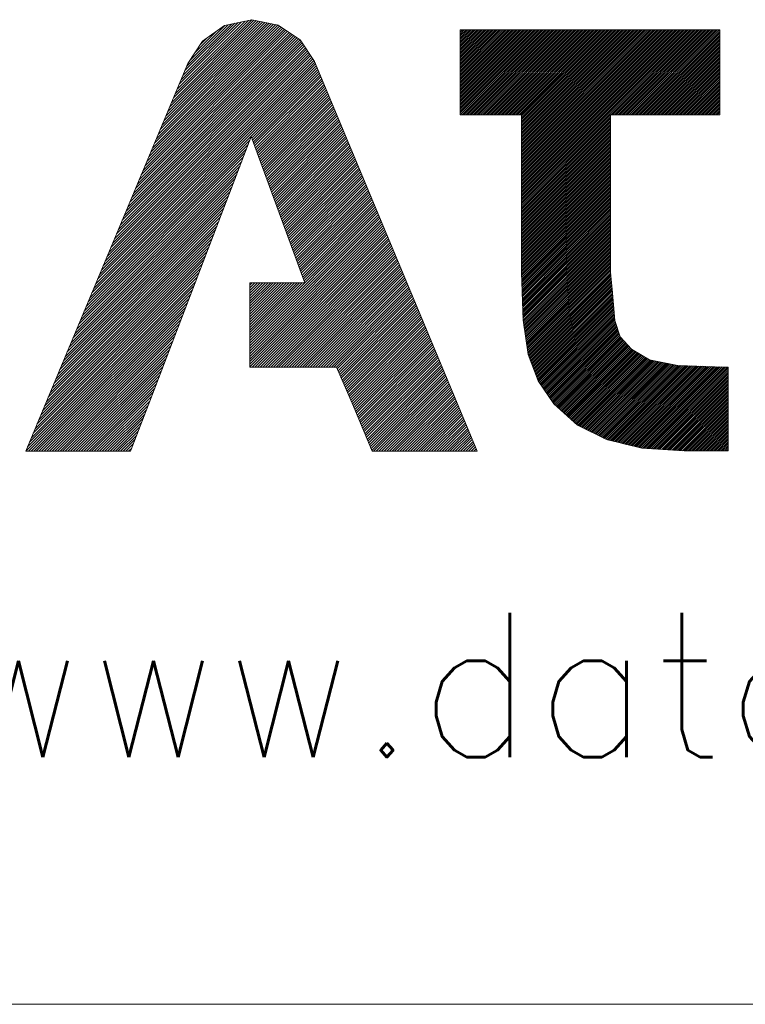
# Model space of a CAD drawing. Header units: millimetres. Extents: x 0 to 210, y 0 to 292.
# Tile 3 of 21: x 35 to 44, y 5 to 17. Entities that reach past the tile are written whole.
import ezdxf

# ---------------------------------------------------------------- set-up
doc = ezdxf.new("R2010")
doc.units = ezdxf.units.MM
doc.layers.add('256', color=7, linetype='Continuous', true_color=0xffffff)
doc.styles.add('blockfont', font='simplex.shx')

# ---------------------------------------------------------------- blocks, each defined once
blk = doc.blocks.new('HATCH3')
at = {"color": 5, "lineweight": 13}
for p, q in [((36.915782, 15.634335), (37.885862, 16.604416)), ((36.938179, 15.687812), (37.859912, 16.609545)), ((36.579822, 14.832184), (38.245605, 16.497967)), ((36.602219, 14.885661), (38.227049, 16.51049)), ((36.624616, 14.939138), (38.208493, 16.523014)), ((36.647014, 14.992614), (38.189937, 16.535537)), ((36.669411, 15.046091), (38.170512, 16.547192)), ((36.691809, 15.099568), (38.144635, 16.552394)), ((36.714206, 15.153045), (38.118758, 16.557596)), ((36.736603, 15.206521), (38.09288, 16.562799)), ((36.759001, 15.259998), (38.067003, 16.568001)), ((36.781398, 15.313475), (38.041126, 16.573203)), ((36.803795, 15.366952), (38.015248, 16.578405)), ((36.826193, 15.420428), (37.989371, 16.583607)), ((36.84859, 15.473905), (37.963494, 16.588809)), ((36.870987, 15.527382), (37.937617, 16.594011)), ((36.893385, 15.580859), (37.911739, 16.599214)), ((36.960577, 15.741289), (37.820349, 16.601062)), ((36.982974, 15.794766), (37.780787, 16.592579)), ((37.005371, 15.848242), (37.741225, 16.584096)), ((37.027769, 15.901719), (37.701662, 16.575613)), ((37.050166, 15.955196), (37.6621, 16.56713)), ((37.072563, 16.008673), (37.622538, 16.558647)), ((37.094961, 16.062149), (37.582975, 16.550164)), ((37.132726, 16.130994), (37.543413, 16.541681)), ((36.355848, 14.297417), (38.430628, 16.372196)), ((36.378246, 14.350893), (38.412609, 16.385257)), ((36.400643, 14.40437), (38.394053, 16.39778)), ((36.42304, 14.457847), (38.375497, 16.410303)), ((36.445438, 14.511324), (38.356941, 16.422827)), ((36.467835, 14.5648), (38.338385, 16.43535)), ((36.490232, 14.618277), (38.319829, 16.447874)), ((36.51263, 14.671754), (38.301273, 16.460397)), ((36.535027, 14.725231), (38.282717, 16.47292)), ((36.557424, 14.778707), (38.264161, 16.485444)), ((37.190711, 16.220058), (37.444323, 16.473671)), ((37.248695, 16.309122), (37.337238, 16.397665)), ((36.221464, 13.976556), (38.505082, 16.260174)), ((36.243862, 14.030033), (38.492673, 16.278844)), ((36.266259, 14.08351), (38.480264, 16.297515)), ((36.288656, 14.136986), (38.467855, 16.316185)), ((36.311054, 14.190463), (38.455446, 16.334855)), ((36.333451, 14.24394), (38.443037, 16.353526)), ((36.08708, 13.655696), (38.579536, 16.148152)), ((36.109478, 13.709172), (38.567127, 16.166822)), ((36.131875, 13.762649), (38.554718, 16.185493)), ((36.154272, 13.816126), (38.542309, 16.204163)), ((36.17667, 13.869603), (38.5299, 16.222833)), ((36.199067, 13.923079), (38.517491, 16.241504)), ((35.952696, 13.334835), (38.640165, 16.022304)), ((35.975094, 13.388312), (38.631005, 16.044223)), ((35.997491, 13.441789), (38.621845, 16.066143)), ((36.019888, 13.495265), (38.612685, 16.088063)), ((36.042286, 13.548742), (38.603526, 16.109982)), ((36.064683, 13.602219), (38.591946, 16.129482)), ((37.86128, 15.212339), (38.649324, 16.000384)), ((37.86962, 15.1896), (38.658484, 15.978464)), ((37.877959, 15.16686), (38.667644, 15.956545)), ((37.886299, 15.14412), (38.676804, 15.934625)), ((37.894639, 15.121381), (38.685963, 15.912705)), ((37.902979, 15.098641), (38.695123, 15.890786)), ((37.911318, 15.075901), (38.704283, 15.868866)), ((37.919658, 15.053162), (38.713443, 15.846946)), ((37.927998, 15.030422), (38.722602, 15.825027)), ((37.936338, 15.007682), (38.731762, 15.803107)), ((37.944677, 14.984943), (38.740922, 15.781187)), ((37.953017, 14.962203), (38.750082, 15.759268)), ((37.961357, 14.939463), (38.759241, 15.737348)), ((37.969696, 14.916724), (38.768401, 15.715428)), ((37.978036, 14.893984), (38.777561, 15.693509)), ((37.986376, 14.871244), (38.78672, 15.671589)), ((37.994716, 14.848505), (38.79588, 15.649669)), ((38.003055, 14.825765), (38.80504, 15.62775)), ((38.011395, 14.803025), (38.8142, 15.60583)), ((38.019735, 14.780286), (38.823359, 15.58391)), ((38.028075, 14.757546), (38.832519, 15.561991)), ((38.036414, 14.734806), (38.841679, 15.540071)), ((38.044754, 14.712067), (38.850839, 15.518151)), ((38.053094, 14.689327), (38.859998, 15.496232)), ((38.061433, 14.666587), (38.869158, 15.474312)), ((38.069773, 14.643847), (38.878318, 15.452392)), ((38.078113, 14.621108), (38.887478, 15.430473)), ((38.086453, 14.598368), (38.896637, 15.408553)), ((38.094792, 14.575628), (38.905797, 15.386633)), ((38.103132, 14.552889), (38.914957, 15.364714)), ((38.111472, 14.530149), (38.924117, 15.342794)), ((38.119812, 14.507409), (38.933276, 15.320874)), ((38.128151, 14.48467), (38.942436, 15.298955)), ((38.136491, 14.46193), (38.951596, 15.277035)), ((38.144831, 14.43919), (38.960756, 15.255115)), ((38.15317, 14.416451), (38.969915, 15.233196)), ((38.16151, 14.393711), (38.979075, 15.211276)), ((35.907902, 13.227882), (37.819153, 15.139133)), ((35.930299, 13.281358), (37.838534, 15.189594)), ((38.16985, 14.370971), (38.988235, 15.189356)), ((38.17819, 14.348232), (38.997395, 15.167437)), ((38.186529, 14.325492), (39.006554, 15.145517)), ((38.194869, 14.302752), (39.015714, 15.123597)), ((38.203209, 14.280013), (39.024874, 15.101677)), ((35.84071, 13.067451), (37.761008, 14.98775)), ((35.863107, 13.120928), (37.78039, 15.038211)), ((35.885504, 13.174405), (37.799771, 15.088672)), ((38.211549, 14.257273), (39.034034, 15.079758)), ((38.219888, 14.234533), (39.043193, 15.057838)), ((38.228228, 14.211794), (39.052353, 15.035918)), ((38.236568, 14.189054), (39.061513, 15.013999)), ((38.244908, 14.166314), (39.070672, 14.992079)), ((35.795915, 12.960498), (37.722246, 14.886829)), ((35.818312, 13.013975), (37.741627, 14.93729)), ((38.253247, 14.143575), (39.079832, 14.970159)), ((38.261587, 14.120835), (39.088992, 14.94824)), ((38.269927, 14.098095), (39.098152, 14.92632)), ((38.278266, 14.075355), (39.107311, 14.9044)), ((38.286606, 14.052616), (39.116471, 14.882481)), ((38.294946, 14.029876), (39.125631, 14.860561)), ((35.75112, 12.853544), (37.683483, 14.785907)), ((35.773518, 12.907021), (37.702864, 14.836368)), ((38.303286, 14.007136), (39.134791, 14.838641)), ((38.311625, 13.984397), (39.14395, 14.816722)), ((38.319965, 13.961657), (39.15311, 14.794802)), ((38.328305, 13.938917), (39.16227, 14.772882)), ((38.336645, 13.916178), (39.17143, 14.750963)), ((35.683928, 12.693114), (37.625339, 14.634525)), ((35.706325, 12.746591), (37.64472, 14.684985)), ((35.728723, 12.800068), (37.664101, 14.735446)), ((38.344984, 13.893438), (39.180589, 14.729043)), ((38.353324, 13.870698), (39.189749, 14.707123)), ((38.361664, 13.847959), (39.198909, 14.685204)), ((38.370003, 13.825219), (39.208069, 14.663284)), ((38.378343, 13.802479), (39.217228, 14.641364)), ((35.639133, 12.586161), (37.586576, 14.533603)), ((35.661531, 12.639637), (37.605957, 14.584064)), ((38.386683, 13.77974), (39.226388, 14.619445)), ((38.395023, 13.757), (39.235548, 14.597525)), ((38.403362, 13.73426), (39.244708, 14.575605)), ((38.411702, 13.711521), (39.253867, 14.553686)), ((38.420042, 13.688781), (39.263027, 14.531766)), ((35.594339, 12.479207), (37.547813, 14.432681)), ((35.616736, 12.532684), (37.567194, 14.483142)), ((38.428382, 13.666041), (39.272187, 14.509846)), ((38.436721, 13.643302), (39.281347, 14.487927)), ((38.445061, 13.620562), (39.290506, 14.466007)), ((38.453401, 13.597822), (39.299666, 14.444087)), ((38.46174, 13.575083), (39.308826, 14.422168)), ((38.47008, 13.552343), (39.317985, 14.400248)), ((35.527147, 12.318777), (37.489669, 14.281299)), ((35.549544, 12.372254), (37.50905, 14.33176)), ((35.571941, 12.42573), (37.528432, 14.382221)), ((37.837209, 12.857313), (39.336305, 14.356409)), ((37.837209, 12.826233), (39.345465, 14.334489)), ((37.837209, 12.795154), (39.354624, 14.312569)), ((37.837209, 12.764075), (39.363784, 14.29065)), ((38.47842, 13.529603), (39.327145, 14.378328)), ((35.482352, 12.211823), (37.450906, 14.180377)), ((35.504749, 12.2653), (37.470287, 14.230838)), ((37.837209, 12.732995), (39.372944, 14.26873)), ((37.837209, 12.701916), (39.382104, 14.24681)), ((37.837209, 12.670836), (39.391263, 14.224891)), ((37.837209, 12.639757), (39.400423, 14.202971)), ((37.837209, 12.608678), (39.409583, 14.181051)), ((35.437557, 12.10487), (37.412143, 14.079456)), ((35.459955, 12.158347), (37.431525, 14.129917)), ((37.837209, 12.577598), (39.418743, 14.159132)), ((37.837209, 12.546519), (39.427902, 14.137212)), ((37.837209, 12.515439), (39.437062, 14.115292)), ((37.866721, 12.513872), (39.446222, 14.093373)), ((37.897801, 12.513872), (39.455382, 14.071453)), ((37.92888, 12.513872), (39.464541, 14.049533)), ((35.393181, 11.998335), (37.37338, 13.978534)), ((35.415219, 12.051452), (37.392762, 14.028995)), ((37.959959, 12.513872), (39.473701, 14.027614)), ((37.991039, 12.513872), (39.482861, 14.005694)), ((38.022118, 12.513872), (39.492021, 13.983774)), ((38.053198, 12.513872), (39.50118, 13.961855)), ((38.084277, 12.513872), (39.51034, 13.939935)), ((35.327069, 11.838985), (37.315236, 13.827152)), ((35.349107, 11.892101), (37.334618, 13.877613)), ((35.371144, 11.945218), (37.353999, 13.928073)), ((38.115356, 12.513872), (39.5195, 13.918015)), ((38.146436, 12.513872), (39.52866, 13.896096)), ((38.177515, 12.513872), (39.537819, 13.874176)), ((38.208595, 12.513872), (39.546979, 13.852256)), ((38.239674, 12.513872), (39.556139, 13.830337)), ((35.282994, 11.732751), (37.276473, 13.72623)), ((35.305032, 11.785868), (37.295855, 13.776691)), ((38.270753, 12.513872), (39.565299, 13.808417)), ((38.301833, 12.513872), (39.574458, 13.786497)), ((38.332912, 12.513872), (39.583618, 13.764578)), ((38.363992, 12.513872), (39.592778, 13.742658)), ((38.395071, 12.513872), (39.601937, 13.720738)), ((35.238919, 11.626517), (37.237711, 13.625308)), ((35.260957, 11.679634), (37.257092, 13.675769)), ((38.42615, 12.513872), (39.611097, 13.698819)), ((38.45723, 12.513872), (39.620257, 13.676899)), ((38.488309, 12.513872), (39.629417, 13.654979)), ((38.519389, 12.513872), (39.638576, 13.63306)), ((38.550468, 12.513872), (39.647736, 13.61114)), ((38.581548, 12.513872), (39.656896, 13.58922)), ((35.194844, 11.520283), (37.198948, 13.524387)), ((35.216882, 11.5734), (37.218329, 13.574848)), ((35.225838, 11.520198), (37.179566, 13.473926)), ((37.837209, 13.478901), (37.866024, 13.507716)), ((37.837209, 13.447822), (37.897103, 13.507716)), ((37.837209, 13.416742), (37.928183, 13.507716)), ((37.837209, 13.385663), (37.959262, 13.507716)), ((37.837209, 13.354583), (37.990342, 13.507716)), ((37.837209, 13.323504), (38.021421, 13.507716)), ((37.837209, 13.292425), (38.0525, 13.507716)), ((37.837209, 13.261345), (38.08358, 13.507716)), ((37.837209, 13.230266), (38.114659, 13.507716)), ((37.837209, 13.199186), (38.145739, 13.507716)), ((37.837209, 13.168107), (38.176818, 13.507716)), ((37.837209, 13.137027), (38.207898, 13.507716)), ((37.837209, 13.105948), (38.238977, 13.507716)), ((37.837209, 13.074869), (38.270056, 13.507716)), ((37.837209, 13.043789), (38.301136, 13.507716)), ((37.837209, 13.01271), (38.332215, 13.507716)), ((37.837209, 12.98163), (38.363295, 13.507716)), ((37.837209, 12.950551), (38.394374, 13.507716)), ((37.837209, 12.919472), (38.425453, 13.507716)), ((37.837209, 12.888392), (38.456533, 13.507716)), ((38.612627, 12.513872), (39.666056, 13.567301)), ((38.643706, 12.513872), (39.675215, 13.545381)), ((38.674786, 12.513872), (39.684375, 13.523461)), ((38.705865, 12.513872), (39.693535, 13.501542)), ((38.736945, 12.513872), (39.702695, 13.479622)), ((35.256918, 11.520198), (37.160185, 13.423465)), ((35.287997, 11.520198), (37.140804, 13.373004)), ((38.768024, 12.513872), (39.711854, 13.457702)), ((38.799103, 12.513872), (39.721014, 13.435783)), ((38.830183, 12.513872), (39.730174, 13.413863)), ((38.860137, 12.512747), (39.739334, 13.391943)), ((38.869494, 12.491025), (39.748493, 13.370024)), ((35.319077, 11.520198), (37.121422, 13.322544)), ((35.350156, 11.520198), (37.102041, 13.272083)), ((38.878851, 12.469302), (39.757653, 13.348104)), ((38.888208, 12.44758), (39.766813, 13.326184)), ((38.897565, 12.425857), (39.775973, 13.304265)), ((38.906922, 12.404135), (39.785132, 13.282345)), ((38.916279, 12.382413), (39.794292, 13.260425)), ((38.925636, 12.36069), (39.803452, 13.238506)), ((35.381235, 11.520198), (37.082659, 13.221622)), ((35.412315, 11.520198), (37.063278, 13.171161)), ((35.443394, 11.520198), (37.043897, 13.1207)), ((38.934993, 12.338968), (39.812612, 13.216586)), ((38.94435, 12.317245), (39.821771, 13.194666)), ((38.953707, 12.295523), (39.830931, 13.172747)), ((38.963064, 12.2738), (39.840091, 13.150827)), ((38.972421, 12.252078), (39.84925, 13.128907)), ((35.474474, 11.520198), (37.024515, 13.07024)), ((35.505553, 11.520198), (37.005134, 13.019779)), ((38.981778, 12.230355), (39.85841, 13.106988)), ((38.991135, 12.208633), (39.86757, 13.085068)), ((39.000492, 12.186911), (39.87673, 13.063148)), ((39.009849, 12.165188), (39.885889, 13.041229)), ((39.019206, 12.143466), (39.895049, 13.019309)), ((35.536633, 11.520198), (36.985752, 12.969318)), ((35.567712, 11.520198), (36.966371, 12.918857)), ((39.028563, 12.121743), (39.904209, 12.997389)), ((39.03792, 12.100021), (39.913369, 12.97547)), ((39.047277, 12.078298), (39.922528, 12.95355)), ((39.056594, 12.056536), (39.931688, 12.93163)), ((39.065709, 12.034571), (39.940848, 12.909711)), ((39.074823, 12.012607), (39.950008, 12.887791)), ((35.598791, 11.520198), (36.94699, 12.868396)), ((35.629871, 11.520198), (36.927608, 12.817936)), ((39.083938, 11.990642), (39.959167, 12.865871)), ((39.093052, 11.968677), (39.968327, 12.843952)), ((39.102167, 11.946712), (39.977487, 12.822032)), ((39.111282, 11.924747), (39.986647, 12.800112)), ((39.120396, 11.902783), (39.995806, 12.778193)), ((35.66095, 11.520198), (36.908227, 12.767475)), ((35.69203, 11.520198), (36.888845, 12.717014)), ((35.723109, 11.520198), (36.869464, 12.666553)), ((39.129511, 11.880818), (40.004966, 12.756273)), ((39.138625, 11.858853), (40.014126, 12.734353)), ((39.14774, 11.836888), (40.023286, 12.712434)), ((39.156855, 11.814923), (40.032445, 12.690514)), ((39.165969, 11.792959), (40.041605, 12.668594)), ((35.754188, 11.520198), (36.850083, 12.616092)), ((35.785268, 11.520198), (36.830701, 12.565632)), ((39.175084, 11.770994), (40.050765, 12.646675)), ((39.184198, 11.749029), (40.059925, 12.624755)), ((39.193313, 11.727064), (40.069084, 12.602835)), ((39.202428, 11.705099), (40.078244, 12.580916)), ((39.211542, 11.683134), (40.087404, 12.558996)), ((35.816347, 11.520198), (36.81132, 12.515171)), ((35.847427, 11.520198), (36.791938, 12.46471)), ((39.220657, 11.66117), (40.096564, 12.537076)), ((39.229771, 11.639205), (40.105723, 12.515157)), ((39.238886, 11.61724), (40.114883, 12.493237)), ((39.248001, 11.595275), (40.124043, 12.471317)), ((39.257115, 11.57331), (40.133202, 12.449398)), ((39.26623, 11.551346), (40.142362, 12.427478)), ((35.878506, 11.520198), (36.772557, 12.414249)), ((35.909585, 11.520198), (36.753176, 12.363788)), ((35.940665, 11.520198), (36.733794, 12.313327)), ((39.275344, 11.529381), (40.151522, 12.405558)), ((39.297241, 11.520198), (40.160682, 12.383639)), ((39.32832, 11.520198), (40.169841, 12.361719)), ((39.3594, 11.520198), (40.179001, 12.339799)), ((39.390479, 11.520198), (40.188161, 12.31788)), ((35.971744, 11.520198), (36.714413, 12.262867)), ((36.002824, 11.520198), (36.695032, 12.212406)), ((39.421559, 11.520198), (40.197321, 12.29596)), ((39.452638, 11.520198), (40.20648, 12.27404)), ((39.483718, 11.520198), (40.21564, 12.252121)), ((39.514797, 11.520198), (40.2248, 12.230201)), ((39.545876, 11.520198), (40.23396, 12.208281)), ((36.033903, 11.520198), (36.67565, 12.161945)), ((36.064982, 11.520198), (36.656269, 12.111484)), ((39.576956, 11.520198), (40.243119, 12.186362)), ((39.608035, 11.520198), (40.252279, 12.164442)), ((39.639115, 11.520198), (40.261439, 12.142522)), ((39.670194, 11.520198), (40.270599, 12.120603)), ((39.701273, 11.520198), (40.279758, 12.098683)), ((39.732353, 11.520198), (40.288918, 12.076763)), ((36.096062, 11.520198), (36.636887, 12.061023)), ((36.127141, 11.520198), (36.617589, 12.010646)), ((36.158221, 11.520198), (36.598292, 11.960269)), ((39.763432, 11.520198), (40.298066, 12.054832)), ((39.794512, 11.520198), (40.307175, 12.032862)), ((39.825591, 11.520198), (40.316285, 12.010892)), ((39.85667, 11.520198), (40.325395, 11.988922)), ((39.88775, 11.520198), (40.334505, 11.966953)), ((36.1893, 11.520198), (36.578995, 11.909893)), ((36.22038, 11.520198), (36.559698, 11.859516)), ((39.918829, 11.520198), (40.343614, 11.944983)), ((39.949909, 11.520198), (40.352724, 11.923013)), ((39.980988, 11.520198), (40.361834, 11.901044)), ((40.012067, 11.520198), (40.370943, 11.879074)), ((40.043147, 11.520198), (40.380053, 11.857104)), ((36.251459, 11.520198), (36.540401, 11.80914)), ((36.282538, 11.520198), (36.521104, 11.758764)), ((40.074226, 11.520198), (40.389163, 11.835135)), ((40.105306, 11.520198), (40.398273, 11.813165)), ((40.136385, 11.520198), (40.407382, 11.791195)), ((40.167465, 11.520198), (40.416492, 11.769225)), ((40.198544, 11.520198), (40.425602, 11.747256)), ((36.313618, 11.520198), (36.501807, 11.708387)), ((36.344697, 11.520198), (36.48251, 11.658011)), ((40.229623, 11.520198), (40.434711, 11.725286)), ((40.260703, 11.520198), (40.443821, 11.703316)), ((40.291782, 11.520198), (40.452931, 11.681347)), ((40.322862, 11.520198), (40.462041, 11.659377)), ((40.353941, 11.520198), (40.47115, 11.637407)), ((40.38502, 11.520198), (40.48026, 11.615438)), ((36.375777, 11.520198), (36.463213, 11.607635)), ((36.406856, 11.520198), (36.443916, 11.557258)), ((40.4161, 11.520198), (40.48937, 11.593468)), ((40.447179, 11.520198), (40.498479, 11.571498)), ((40.478259, 11.520198), (40.507589, 11.549529))]:
    blk.add_line(p, q, dxfattribs=at)
blk = doc.blocks.new('HATCH5')
at = {"color": 5, "lineweight": 13}
for p, q in [((40.318785, 16.462067), (40.345668, 16.48895)), ((40.318785, 16.440418), (40.367317, 16.48895)), ((40.318785, 16.418768), (40.388967, 16.48895)), ((40.318785, 16.397118), (40.410617, 16.48895)), ((40.318785, 16.375468), (40.432267, 16.48895)), ((40.318785, 16.353819), (40.453916, 16.48895)), ((40.318785, 16.332169), (40.475566, 16.48895)), ((40.318785, 16.310519), (40.497216, 16.48895)), ((40.318785, 16.28887), (40.518865, 16.48895)), ((40.318785, 16.26722), (40.540515, 16.48895)), ((40.318785, 16.24557), (40.562165, 16.48895)), ((40.318785, 16.223921), (40.583814, 16.48895)), ((40.318785, 16.202271), (40.605464, 16.48895)), ((40.318785, 16.180621), (40.627114, 16.48895)), ((40.318785, 16.158971), (40.648764, 16.48895)), ((40.318785, 16.137322), (40.670413, 16.48895)), ((40.318785, 16.115672), (40.692063, 16.48895)), ((40.318785, 16.094022), (40.713713, 16.48895)), ((40.318785, 16.072373), (40.735362, 16.48895)), ((40.318785, 16.050723), (40.757012, 16.48895)), ((40.318785, 16.029073), (40.778662, 16.48895)), ((40.318785, 16.007423), (40.800312, 16.48895)), ((40.318785, 15.985774), (40.821961, 16.48895)), ((40.318785, 15.964124), (40.843611, 16.48895)), ((40.318785, 15.942474), (40.865261, 16.48895)), ((40.318785, 15.920825), (40.88691, 16.48895)), ((40.318785, 15.899175), (40.90856, 16.48895)), ((40.318785, 15.877525), (40.93021, 16.48895)), ((40.318785, 15.855876), (40.951859, 16.48895)), ((40.318785, 15.834226), (40.973509, 16.48895)), ((40.318785, 15.812576), (40.995159, 16.48895)), ((40.318785, 15.790926), (41.016809, 16.48895)), ((40.318785, 15.769277), (41.038458, 16.48895)), ((40.318785, 15.747627), (41.060108, 16.48895)), ((40.318785, 15.725977), (41.081758, 16.48895)), ((40.318785, 15.704328), (41.103407, 16.48895)), ((40.318785, 15.682678), (41.125057, 16.48895)), ((40.318785, 15.661028), (41.146707, 16.48895)), ((40.318785, 15.639378), (41.168357, 16.48895)), ((40.318785, 15.617729), (41.190006, 16.48895)), ((40.318785, 15.596079), (41.211656, 16.48895)), ((40.318785, 15.574429), (41.233306, 16.48895)), ((40.318785, 15.55278), (41.254955, 16.48895)), ((40.318785, 15.53113), (41.276605, 16.48895)), ((40.318785, 15.50948), (41.298255, 16.48895)), ((40.320375, 15.48942), (41.319905, 16.48895)), ((40.342024, 15.48942), (41.341554, 16.48895)), ((40.363674, 15.48942), (41.363204, 16.48895)), ((40.385324, 15.48942), (41.384854, 16.48895)), ((40.406973, 15.48942), (41.406503, 16.48895)), ((40.428623, 15.48942), (41.428153, 16.48895)), ((40.450273, 15.48942), (41.449803, 16.48895)), ((40.471922, 15.48942), (41.471452, 16.48895)), ((40.493572, 15.48942), (41.493102, 16.48895)), ((40.515222, 15.48942), (41.514752, 16.48895)), ((40.536872, 15.48942), (41.536402, 16.48895)), ((40.558521, 15.48942), (41.558051, 16.48895)), ((40.580171, 15.48942), (41.579701, 16.48895)), ((40.601821, 15.48942), (41.601351, 16.48895)), ((40.62347, 15.48942), (41.623, 16.48895)), ((40.64512, 15.48942), (41.64465, 16.48895)), ((40.66677, 15.48942), (41.6663, 16.48895)), ((40.68842, 15.48942), (41.68795, 16.48895)), ((40.710069, 15.48942), (41.709599, 16.48895)), ((40.731719, 15.48942), (41.731249, 16.48895)), ((40.753369, 15.48942), (41.752899, 16.48895)), ((40.775018, 15.48942), (41.774548, 16.48895)), ((40.796668, 15.48942), (41.796198, 16.48895)), ((40.818318, 15.48942), (41.817848, 16.48895)), ((40.839968, 15.48942), (41.839498, 16.48895)), ((40.861617, 15.48942), (41.861147, 16.48895)), ((40.883267, 15.48942), (41.882797, 16.48895)), ((40.904917, 15.48942), (41.904447, 16.48895)), ((40.926566, 15.48942), (41.926096, 16.48895)), ((40.948216, 15.48942), (41.947746, 16.48895)), ((40.969866, 15.48942), (41.969396, 16.48895)), ((40.991515, 15.48942), (41.991045, 16.48895)), ((41.013165, 15.48942), (42.012695, 16.48895)), ((41.034815, 15.48942), (42.034345, 16.48895)), ((41.042664, 15.475619), (42.055995, 16.48895)), ((41.042664, 15.45397), (42.077644, 16.48895)), ((41.042664, 15.43232), (42.099294, 16.48895)), ((41.042664, 15.41067), (42.120944, 16.48895)), ((41.042664, 15.389021), (42.142593, 16.48895)), ((41.042664, 15.367371), (42.164243, 16.48895)), ((41.042664, 15.345721), (42.185893, 16.48895)), ((41.042664, 15.324071), (42.207543, 16.48895)), ((41.042664, 15.302422), (42.229192, 16.48895)), ((41.042664, 15.280772), (42.250842, 16.48895)), ((41.042664, 15.259122), (42.272492, 16.48895)), ((41.042664, 15.237473), (42.294141, 16.48895)), ((41.042664, 15.215823), (42.315791, 16.48895)), ((41.042664, 15.194173), (42.337441, 16.48895)), ((41.042664, 15.172524), (42.35909, 16.48895)), ((41.042664, 15.150874), (42.38074, 16.48895)), ((41.042664, 15.129224), (42.40239, 16.48895)), ((41.042664, 15.107574), (42.42404, 16.48895)), ((41.042664, 15.085925), (42.445689, 16.48895)), ((41.042664, 15.064275), (42.467339, 16.48895)), ((41.042664, 15.042625), (42.488989, 16.48895)), ((41.042664, 15.020976), (42.510638, 16.48895)), ((41.042664, 14.999326), (42.532288, 16.48895)), ((41.042664, 14.977676), (42.553938, 16.48895)), ((41.042664, 14.956026), (42.575588, 16.48895)), ((41.042664, 14.934377), (42.597237, 16.48895)), ((41.042664, 14.912727), (42.618887, 16.48895)), ((41.042664, 14.891077), (42.640537, 16.48895)), ((41.042664, 14.869428), (42.662186, 16.48895)), ((41.042664, 14.847778), (42.683836, 16.48895)), ((41.042664, 14.826128), (42.705486, 16.48895)), ((41.042664, 14.804478), (42.727136, 16.48895)), ((41.042664, 14.782829), (42.748785, 16.48895)), ((41.042664, 14.761179), (42.770435, 16.48895)), ((41.042664, 14.739529), (42.792085, 16.48895)), ((41.042664, 14.71788), (42.813734, 16.48895)), ((41.042664, 14.69623), (42.835384, 16.48895)), ((41.042664, 14.67458), (42.857034, 16.48895)), ((41.042664, 14.652931), (42.878683, 16.48895)), ((41.042664, 14.631281), (42.900333, 16.48895)), ((41.042664, 14.609631), (42.921983, 16.48895)), ((41.042664, 14.587981), (42.943633, 16.48895)), ((41.042664, 14.566332), (42.965282, 16.48895)), ((41.042664, 14.544682), (42.986932, 16.48895)), ((41.042664, 14.523032), (43.008582, 16.48895)), ((41.042664, 14.501383), (43.030231, 16.48895)), ((41.042664, 14.479733), (43.051881, 16.48895)), ((41.042664, 14.458083), (43.073531, 16.48895)), ((42.095651, 15.48942), (43.095181, 16.48895)), ((42.1173, 15.48942), (43.11683, 16.48895)), ((42.13895, 15.48942), (43.13848, 16.48895)), ((42.1606, 15.48942), (43.16013, 16.48895)), ((42.182249, 15.48942), (43.181779, 16.48895)), ((42.203899, 15.48942), (43.203429, 16.48895)), ((42.225549, 15.48942), (43.225079, 16.48895)), ((42.247198, 15.48942), (43.246728, 16.48895)), ((42.268848, 15.48942), (43.268378, 16.48895)), ((42.290498, 15.48942), (43.290028, 16.48895)), ((42.312148, 15.48942), (43.311678, 16.48895)), ((42.333797, 15.48942), (43.333327, 16.48895)), ((42.355447, 15.48942), (43.354977, 16.48895)), ((42.377097, 15.48942), (43.376627, 16.48895)), ((42.398746, 15.48942), (43.380516, 16.47119)), ((42.420396, 15.48942), (43.380516, 16.44954)), ((42.442046, 15.48942), (43.380516, 16.42789)), ((42.463696, 15.48942), (43.380516, 16.40624)), ((42.485345, 15.48942), (43.380516, 16.384591)), ((42.506995, 15.48942), (43.380516, 16.362941)), ((42.528645, 15.48942), (43.380516, 16.341291)), ((42.550294, 15.48942), (43.380516, 16.319642)), ((42.571944, 15.48942), (43.380516, 16.297992)), ((42.593594, 15.48942), (43.380516, 16.276342)), ((42.615244, 15.48942), (43.380516, 16.254692)), ((42.636893, 15.48942), (43.380516, 16.233043)), ((42.658543, 15.48942), (43.380516, 16.211393)), ((42.680193, 15.48942), (43.380516, 16.189743)), ((42.701842, 15.48942), (43.380516, 16.168094)), ((42.723492, 15.48942), (43.380516, 16.146444)), ((42.745142, 15.48942), (43.380516, 16.124794)), ((42.766791, 15.48942), (43.380516, 16.103145)), ((42.788441, 15.48942), (43.380516, 16.081495)), ((42.810091, 15.48942), (43.380516, 16.059845)), ((42.831741, 15.48942), (43.380516, 16.038195)), ((42.85339, 15.48942), (43.380516, 16.016546)), ((42.87504, 15.48942), (43.380516, 15.994896)), ((42.89669, 15.48942), (43.380516, 15.973246)), ((42.918339, 15.48942), (43.380516, 15.951597)), ((42.939989, 15.48942), (43.380516, 15.929947)), ((42.961639, 15.48942), (43.380516, 15.908297)), ((42.983289, 15.48942), (43.380516, 15.886647)), ((43.004938, 15.48942), (43.380516, 15.864998)), ((43.026588, 15.48942), (43.380516, 15.843348)), ((43.048238, 15.48942), (43.380516, 15.821698)), ((43.069887, 15.48942), (43.380516, 15.800049)), ((43.091537, 15.48942), (43.380516, 15.778399)), ((43.113187, 15.48942), (43.380516, 15.756749)), ((43.134837, 15.48942), (43.380516, 15.735099)), ((43.156486, 15.48942), (43.380516, 15.71345)), ((43.178136, 15.48942), (43.380516, 15.6918)), ((43.199786, 15.48942), (43.380516, 15.67015)), ((43.221435, 15.48942), (43.380516, 15.648501)), ((43.243085, 15.48942), (43.380516, 15.626851)), ((43.264735, 15.48942), (43.380516, 15.605201)), ((43.286384, 15.48942), (43.380516, 15.583552)), ((43.308034, 15.48942), (43.380516, 15.561902)), ((41.042664, 14.436433), (42.093794, 15.487563)), ((41.042664, 14.414784), (42.093794, 15.465914)), ((41.042664, 14.393134), (42.093794, 15.444264)), ((43.329684, 15.48942), (43.380516, 15.540252)), ((43.351334, 15.48942), (43.380516, 15.518602)), ((41.042664, 14.371484), (42.093794, 15.422614)), ((41.042664, 14.349835), (42.093794, 15.400965)), ((41.042664, 14.328185), (42.093794, 15.379315)), ((41.042664, 14.306535), (42.093794, 15.357665)), ((41.042664, 14.284886), (42.093794, 15.336016)), ((41.042664, 14.263236), (42.093794, 15.314366)), ((41.042664, 14.241586), (42.093794, 15.292716)), ((41.042664, 14.219936), (42.093794, 15.271066)), ((41.042664, 14.198287), (42.093794, 15.249417)), ((41.042664, 14.176637), (42.093794, 15.227767)), ((41.042664, 14.154987), (42.093794, 15.206117)), ((41.042664, 14.133338), (42.093794, 15.184468)), ((41.042664, 14.111688), (42.093794, 15.162818)), ((41.042664, 14.090038), (42.093794, 15.141168)), ((41.042664, 14.068388), (42.093794, 15.119518)), ((41.042664, 14.046739), (42.093794, 15.097869)), ((41.042664, 14.025089), (42.093794, 15.076219)), ((41.042664, 14.003439), (42.093794, 15.054569)), ((41.042664, 13.98179), (42.093794, 15.03292)), ((41.042664, 13.96014), (42.093794, 15.01127)), ((41.042664, 13.93849), (42.093794, 14.98962)), ((41.042664, 13.91684), (42.093794, 14.96797)), ((41.042664, 13.895191), (42.093794, 14.946321)), ((41.042664, 13.873541), (42.093794, 14.924671)), ((41.042664, 13.851891), (42.093794, 14.903021)), ((41.042664, 13.830242), (42.093794, 14.881372)), ((41.042664, 13.808592), (42.093794, 14.859722)), ((41.042664, 13.786942), (42.093794, 14.838072)), ((41.042664, 13.765293), (42.093794, 14.816423)), ((41.042664, 13.743643), (42.093794, 14.794773)), ((41.042664, 13.721993), (42.093794, 14.773123)), ((41.042664, 13.700343), (42.093794, 14.751473)), ((41.042664, 13.678694), (42.093794, 14.729824)), ((41.042664, 13.657044), (42.093794, 14.708174)), ((41.042664, 13.635394), (42.093794, 14.686524)), ((41.043101, 13.614182), (42.093794, 14.664875)), ((41.043749, 13.59318), (42.093794, 14.643225)), ((41.044397, 13.572179), (42.093794, 14.621575)), ((41.045046, 13.551177), (42.093794, 14.599925)), ((41.045694, 13.530175), (42.093794, 14.578276)), ((41.046342, 13.509174), (42.093794, 14.556626)), ((41.04699, 13.488172), (42.093794, 14.534976)), ((41.047638, 13.46717), (42.093794, 14.513327)), ((41.048286, 13.446169), (42.093794, 14.491677)), ((41.048934, 13.425167), (42.093794, 14.470027)), ((41.049582, 13.404165), (42.093794, 14.448377)), ((41.05023, 13.383164), (42.093794, 14.426728)), ((41.050878, 13.362162), (42.093794, 14.405078)), ((41.051526, 13.34116), (42.093794, 14.383428)), ((41.052174, 13.320159), (42.093794, 14.361779)), ((41.052822, 13.299157), (42.093794, 14.340129)), ((41.05347, 13.278156), (42.093794, 14.318479)), ((41.054118, 13.257154), (42.093794, 14.29683)), ((41.054766, 13.236152), (42.093794, 14.27518)), ((41.055414, 13.215151), (42.093794, 14.25353)), ((41.056063, 13.194149), (42.093794, 14.23188)), ((41.056711, 13.173147), (42.093794, 14.210231)), ((41.057359, 13.152146), (42.093794, 14.188581)), ((41.058007, 13.131144), (42.093794, 14.166931)), ((41.058655, 13.110142), (42.093794, 14.145282)), ((41.059303, 13.089141), (42.093794, 14.123632)), ((41.060004, 13.068192), (42.093794, 14.101982)), ((41.062809, 13.049347), (42.093794, 14.080332)), ((41.065613, 13.030502), (42.093794, 14.058683)), ((41.068418, 13.011657), (42.093794, 14.037033)), ((41.071223, 12.992813), (42.093794, 14.015383)), ((41.074028, 12.973968), (42.093794, 13.993734)), ((41.076833, 12.955123), (42.093794, 13.972084)), ((41.079638, 12.936278), (42.093794, 13.950434)), ((41.082443, 12.917433), (42.093794, 13.928785)), ((41.085248, 12.898588), (42.093794, 13.907135)), ((41.088053, 12.879744), (42.093794, 13.885485)), ((41.090857, 12.860899), (42.093794, 13.863835)), ((41.093662, 12.842054), (42.093794, 13.842186)), ((41.096467, 12.823209), (42.093794, 13.820536)), ((41.099272, 12.804364), (42.093794, 13.798886)), ((41.102077, 12.78552), (42.093794, 13.777237)), ((41.104882, 12.766675), (42.093794, 13.755587)), ((41.107687, 12.74783), (42.093794, 13.733937)), ((41.110492, 12.728985), (42.093794, 13.712287)), ((41.113297, 12.71014), (42.093794, 13.690638)), ((41.116101, 12.691295), (42.093794, 13.668988)), ((41.118906, 12.672451), (42.093794, 13.647338)), ((41.123027, 12.654921), (42.094012, 13.625907)), ((41.128955, 12.6392), (42.095783, 13.606028)), ((41.134883, 12.623478), (42.097553, 13.586148)), ((41.140811, 12.607757), (42.099324, 13.566269)), ((41.14674, 12.592035), (42.101094, 13.54639)), ((41.152668, 12.576314), (42.102865, 13.526511)), ((41.158596, 12.560593), (42.104636, 13.506632)), ((41.164525, 12.544871), (42.106406, 13.486753)), ((41.170453, 12.52915), (42.108177, 13.466874)), ((41.176381, 12.513428), (42.109947, 13.446995)), ((41.182309, 12.497707), (42.111674, 13.427071)), ((41.188238, 12.481985), (42.113295, 13.407043)), ((41.194166, 12.466264), (42.114917, 13.387015)), ((41.200094, 12.450543), (42.116539, 13.366987)), ((41.206023, 12.434821), (42.11816, 13.346959)), ((41.211951, 12.4191), (42.119782, 13.326931)), ((41.217879, 12.403378), (42.121404, 13.306903)), ((41.223807, 12.387657), (42.123025, 13.286875)), ((41.229736, 12.371936), (42.124647, 13.266847)), ((41.235664, 12.356214), (42.126269, 13.246819)), ((41.243511, 12.342411), (42.12789, 13.226791)), ((41.252354, 12.329605), (42.129512, 13.206763)), ((41.261197, 12.316798), (42.131134, 13.186735)), ((41.27004, 12.303991), (42.132755, 13.166707)), ((41.278883, 12.291184), (42.134377, 13.146679)), ((41.287726, 12.278378), (42.135999, 13.126651)), ((41.296569, 12.265571), (42.13762, 13.106623)), ((41.305412, 12.252764), (42.139242, 13.086594)), ((41.314255, 12.239958), (42.140864, 13.066566)), ((41.323098, 12.227151), (42.145295, 13.049348)), ((41.331941, 12.214344), (42.150827, 13.03323)), ((41.340784, 12.201538), (42.156358, 13.017112)), ((41.349627, 12.188731), (42.16189, 13.000994)), ((41.35847, 12.175924), (42.167422, 12.984876)), ((41.367313, 12.163118), (42.172953, 12.968758)), ((41.376156, 12.150311), (42.178485, 12.95264)), ((41.384999, 12.137504), (42.184016, 12.936522)), ((41.393842, 12.124698), (42.189548, 12.920404)), ((41.402685, 12.111891), (42.19508, 12.904285)), ((41.411528, 12.099084), (42.200611, 12.888167)), ((41.420371, 12.086277), (42.206143, 12.872049)), ((41.430568, 12.074825), (42.215628, 12.859884)), ((41.441989, 12.064596), (42.226114, 12.848721)), ((41.45341, 12.054367), (42.236601, 12.837558)), ((41.464831, 12.044138), (42.247088, 12.826396)), ((41.476252, 12.03391), (42.257575, 12.815233)), ((41.487673, 12.023681), (42.268062, 12.80407)), ((41.499094, 12.013452), (42.278549, 12.792907)), ((41.510514, 12.003223), (42.289035, 12.781744)), ((41.521935, 11.992994), (42.299522, 12.770581)), ((41.533356, 11.982765), (42.310009, 12.759418)), ((41.544777, 11.972537), (42.320496, 12.748255)), ((41.556198, 11.962308), (42.330983, 12.737093)), ((41.567619, 11.952079), (42.341636, 12.726096)), ((41.57904, 11.94185), (42.355109, 12.717919)), ((41.590461, 11.931621), (42.368582, 12.709743)), ((41.601882, 11.921393), (42.382055, 12.701566)), ((41.613302, 11.911164), (42.395528, 12.693389)), ((41.624723, 11.900935), (42.409001, 12.685212)), ((41.636144, 11.890706), (42.422474, 12.677036)), ((41.647565, 11.880477), (42.435947, 12.668859)), ((41.658986, 11.870248), (42.44942, 12.660682)), ((41.670407, 11.86002), (42.462893, 12.652506)), ((41.681828, 11.849791), (42.476366, 12.644329)), ((41.693249, 11.839562), (42.489839, 12.636152)), ((41.704877, 11.829541), (42.503312, 12.627976)), ((41.719265, 11.822279), (42.516785, 12.619799)), ((41.733653, 11.815017), (42.530258, 12.611622)), ((41.748041, 11.807755), (42.543731, 12.603445)), ((41.762429, 11.800494), (42.558354, 12.596419)), ((41.776817, 11.793232), (42.576463, 12.592878)), ((41.791205, 11.78597), (42.594572, 12.589338)), ((41.805592, 11.778708), (42.612682, 12.585797)), ((41.81998, 11.771446), (42.630791, 12.582257)), ((41.834368, 11.764184), (42.6489, 12.578716)), ((41.848756, 11.756923), (42.667009, 12.575176)), ((41.863144, 11.749661), (42.685119, 12.571636)), ((41.877532, 11.742399), (42.703228, 12.568095)), ((41.89192, 11.735137), (42.721337, 12.564555)), ((41.906307, 11.727875), (42.739446, 12.561014)), ((41.920695, 11.720613), (42.757556, 12.557474)), ((41.935083, 11.713352), (42.775665, 12.553933)), ((41.949471, 11.70609), (42.793774, 12.550393)), ((41.963859, 11.698828), (42.811883, 12.546852)), ((41.978247, 11.691566), (42.829993, 12.543312)), ((41.992635, 11.684304), (42.848102, 12.539771)), ((42.007023, 11.677042), (42.866211, 12.536231)), ((42.02141, 11.66978), (42.88432, 12.53269)), ((42.035798, 11.662519), (42.904684, 12.531404)), ((42.051212, 11.656283), (42.925645, 12.530715)), ((42.06867, 11.652091), (42.946605, 12.530026)), ((42.086128, 11.647899), (42.967566, 12.529337)), ((42.103586, 11.643707), (42.988527, 12.528648)), ((42.121043, 11.639515), (43.009487, 12.527959)), ((42.138501, 11.635323), (43.030448, 12.52727)), ((42.155959, 11.631132), (43.051409, 12.526581)), ((42.173417, 11.62694), (43.072369, 12.525892)), ((42.190875, 11.622748), (43.09333, 12.525203)), ((42.208333, 11.618556), (43.114291, 12.524514)), ((42.22579, 11.614364), (43.135251, 12.523825)), ((42.243248, 11.610172), (43.156212, 12.523136)), ((42.260706, 11.60598), (43.177173, 12.522447)), ((42.278164, 11.601788), (43.198133, 12.521758)), ((42.295622, 11.597596), (43.219094, 12.521069)), ((42.313079, 11.593404), (43.240055, 12.52038)), ((42.330537, 11.589213), (43.261015, 12.519691)), ((42.347995, 11.585021), (43.281976, 12.519001)), ((42.365453, 11.580829), (43.302937, 12.518312)), ((42.382911, 11.576637), (43.323897, 12.517623)), ((42.400369, 11.572445), (43.344858, 12.516934)), ((42.417826, 11.568253), (43.365819, 12.516245)), ((42.435284, 11.564061), (43.386779, 12.515556)), ((42.452742, 11.559869), (43.40774, 12.514867)), ((42.471775, 11.557253), (43.428701, 12.514178)), ((42.492121, 11.555949), (43.450044, 12.513872)), ((42.512467, 11.554646), (43.471694, 12.513872)), ((42.532813, 11.553342), (43.478241, 12.49877)), ((42.55316, 11.552038), (43.478241, 12.47712)), ((42.573506, 11.550735), (43.478241, 12.45547)), ((42.593852, 11.549431), (43.478241, 12.43382)), ((42.614198, 11.548127), (43.478241, 12.412171)), ((42.634544, 11.546824), (43.478241, 12.390521)), ((42.65489, 11.54552), (43.478241, 12.368871)), ((42.675236, 11.544217), (43.478241, 12.347222)), ((42.695582, 11.542913), (43.478241, 12.325572)), ((42.715928, 11.541609), (43.478241, 12.303922)), ((42.736274, 11.540306), (43.478241, 12.282272)), ((42.75662, 11.539002), (43.478241, 12.260623)), ((42.776966, 11.537698), (43.478241, 12.238973)), ((42.797312, 11.536395), (43.478241, 12.217323)), ((42.817658, 11.535091), (43.478241, 12.195674)), ((42.838004, 11.533787), (43.478241, 12.174024)), ((42.858351, 11.532484), (43.478241, 12.152374)), ((42.878697, 11.53118), (43.478241, 12.130725)), ((42.899043, 11.529876), (43.478241, 12.109075)), ((42.919389, 11.528573), (43.478241, 12.087425)), ((42.939735, 11.527269), (43.478241, 12.065775)), ((42.960081, 11.525966), (43.478241, 12.044126)), ((42.981649, 11.525884), (43.478241, 12.022476)), ((43.003299, 11.525884), (43.478241, 12.000826)), ((43.024948, 11.525884), (43.478241, 11.979177)), ((43.046598, 11.525884), (43.478241, 11.957527)), ((43.068248, 11.525884), (43.478241, 11.935877)), ((43.089898, 11.525884), (43.478241, 11.914227)), ((43.111547, 11.525884), (43.478241, 11.892578)), ((43.133197, 11.525884), (43.478241, 11.870928)), ((43.154847, 11.525884), (43.478241, 11.849278)), ((43.176496, 11.525884), (43.478241, 11.827629)), ((43.198146, 11.525884), (43.478241, 11.805979)), ((43.219796, 11.525884), (43.478241, 11.784329)), ((43.241446, 11.525884), (43.478241, 11.762679)), ((43.263095, 11.525884), (43.478241, 11.74103)), ((43.284745, 11.525884), (43.478241, 11.71938)), ((43.306395, 11.525884), (43.478241, 11.69773)), ((43.328044, 11.525884), (43.478241, 11.676081)), ((43.349694, 11.525884), (43.478241, 11.654431)), ((43.371344, 11.525884), (43.478241, 11.632781)), ((43.392993, 11.525884), (43.478241, 11.611132)), ((43.414643, 11.525884), (43.478241, 11.589482)), ((43.436293, 11.525884), (43.478241, 11.567832)), ((43.457943, 11.525884), (43.478241, 11.546182))]:
    blk.add_line(p, q, dxfattribs=at)

msp = doc.modelspace()

# ---------------------------------------------------------------- linework, layer by layer
at = {"layer": '256', "color": 5, "linetype": 'Continuous', "lineweight": 18}
for p, q in [((37.860123, 16.60959), (37.538729, 16.540677)), ((37.538729, 16.540677), (37.860123, 16.60959)), ((38.173582, 16.546575), (37.860123, 16.60959)), ((37.860123, 16.60959), (38.173582, 16.546575)), ((37.538729, 16.540677), (37.279798, 16.356896)), ((37.279798, 16.356896), (37.538729, 16.540677)), ((38.429544, 16.373827), (38.173582, 16.546575)), ((38.173582, 16.546575), (38.429544, 16.373827)), ((43.380516, 16.48895), (40.318785, 16.48895)), ((40.318785, 16.48895), (40.318785, 15.48942)), ((40.318785, 16.48895), (43.380516, 16.48895)), ((40.318785, 15.48942), (40.318785, 16.48895)), ((43.380516, 15.48942), (43.380516, 16.48895)), ((43.380516, 16.48895), (43.380516, 15.48942)), ((38.601189, 16.115574), (38.429544, 16.373827)), ((38.429544, 16.373827), (38.601189, 16.115574)), ((37.279798, 16.356896), (37.107686, 16.092533)), ((37.107686, 16.092533), (37.279798, 16.356896)), ((37.107686, 16.092533), (35.418818, 12.060127)), ((35.418818, 12.060127), (37.107686, 16.092533)), ((40.29587, 12.060127), (38.601189, 16.115574)), ((38.601189, 16.115574), (40.29587, 12.060127)), ((40.318785, 15.48942), (41.042664, 15.48942)), ((41.042664, 15.48942), (40.318785, 15.48942)), ((41.042664, 15.48942), (41.042664, 13.628355)), ((41.042664, 13.628355), (41.042664, 15.48942)), ((42.093794, 15.48942), (43.380516, 15.48942)), ((42.093794, 13.628355), (42.093794, 15.48942)), ((42.093794, 15.48942), (42.093794, 13.628355)), ((43.380516, 15.48942), (42.093794, 15.48942)), ((36.636543, 12.060127), (37.854437, 15.230998)), ((37.854437, 15.230998), (36.636543, 12.060127)), ((37.854437, 15.230998), (38.486447, 13.507716)), ((38.486447, 13.507716), (37.854437, 15.230998)), ((41.042664, 13.628355), (41.059935, 13.068653)), ((41.059935, 13.068653), (41.042664, 13.628355)), ((42.111191, 13.433032), (42.093794, 13.628355)), ((42.093794, 13.628355), (42.111191, 13.433032)), ((37.837209, 13.507716), (37.837209, 12.513872)), ((38.486447, 13.507716), (37.837209, 13.507716)), ((37.837209, 13.507716), (38.486447, 13.507716)), ((37.837209, 12.513872), (37.837209, 13.507716)), ((42.14132, 13.06093), (42.111191, 13.433032)), ((42.111191, 13.433032), (42.14132, 13.06093)), ((41.059935, 13.068653), (41.12053, 12.661542)), ((41.12053, 12.661542), (41.059935, 13.068653)), ((42.207262, 12.868789), (42.14132, 13.06093)), ((42.14132, 13.06093), (42.207262, 12.868789)), ((42.340886, 12.726551), (42.207262, 12.868789)), ((42.207262, 12.868789), (42.340886, 12.726551)), ((41.12053, 12.661542), (41.23769, 12.350841)), ((41.23769, 12.350841), (41.12053, 12.661542)), ((42.553862, 12.597297), (42.340886, 12.726551)), ((42.340886, 12.726551), (42.553862, 12.597297)), ((42.888113, 12.531949), (42.553862, 12.597297)), ((42.553862, 12.597297), (42.888113, 12.531949)), ((37.837209, 12.513872), (38.859653, 12.513872)), ((38.859653, 12.513872), (37.837209, 12.513872)), ((38.859653, 12.513872), (39.055104, 12.060127)), ((39.055104, 12.060127), (38.859653, 12.513872)), ((43.438014, 12.513872), (42.888113, 12.531949)), ((42.888113, 12.531949), (43.438014, 12.513872)), ((43.478241, 12.513872), (43.438014, 12.513872)), ((43.438014, 12.513872), (43.478241, 12.513872)), ((43.478241, 12.184458), (43.478241, 12.513872)), ((43.478241, 12.513872), (43.478241, 12.184458)), ((41.23769, 12.350841), (41.424569, 12.080198)), ((41.424569, 12.080198), (41.23769, 12.350841)), ((41.424569, 12.080198), (41.703869, 11.83005)), ((41.703869, 11.83005), (41.424569, 12.080198)), ((43.478241, 11.855256), (43.478241, 12.184458)), ((43.478241, 12.184458), (43.478241, 11.855256)), ((35.418818, 12.060127), (35.194809, 11.520198)), ((35.194809, 11.520198), (35.418818, 12.060127)), ((36.42972, 11.520198), (36.636543, 12.060127)), ((36.636543, 12.060127), (36.42972, 11.520198)), ((39.055104, 12.060127), (39.279155, 11.520198)), ((39.279155, 11.520198), (39.055104, 12.060127)), ((40.519751, 11.520198), (40.29587, 12.060127)), ((40.29587, 12.060127), (40.519751, 11.520198)), ((43.478241, 11.525884), (43.478241, 11.855256)), ((43.478241, 11.855256), (43.478241, 11.525884)), ((41.703869, 11.83005), (42.045377, 11.657684)), ((42.045377, 11.657684), (41.703869, 11.83005)), ((42.045377, 11.657684), (42.460677, 11.557964)), ((42.460677, 11.557964), (42.045377, 11.657684)), ((35.194809, 11.520198), (36.42972, 11.520198)), ((36.42972, 11.520198), (35.194809, 11.520198)), ((39.279155, 11.520198), (40.519751, 11.520198)), ((40.519751, 11.520198), (39.279155, 11.520198)), ((42.460677, 11.557964), (42.961354, 11.525884)), ((42.961354, 11.525884), (42.460677, 11.557964)), ((42.961354, 11.525884), (43.32323, 11.525884)), ((43.32323, 11.525884), (42.961354, 11.525884)), ((43.32323, 11.525884), (43.478241, 11.525884)), ((43.478241, 11.525884), (43.32323, 11.525884))]:
    msp.add_line(p, q, dxfattribs=at)
at = {"layer": '256', "color": 3, "linetype": 'Continuous', "lineweight": 18}
msp.add_line((15, 5), (205, 5), dxfattribs=at)

# ---------------------------------------------------------------- block references
at = {"layer": '256', "color": 5, "linetype": 'Continuous', "lineweight": 13}
for name in ['HATCH3', 'HATCH5']:
    msp.add_blockref(name, (0, 0), dxfattribs=at)

# ---------------------------------------------------------------- texts
at = {"layer": '256', "color": 4, "linetype": 'Continuous', "lineweight": 13, "insert": (34.310021, 7.348584), "char_height": 1.7, "attachment_point": 7, "line_spacing_factor": 0.903614, "style": 'blockfont'}
msp.add_mtext('\\W0.9946;www.datalogic.com', dxfattribs=at)

doc.saveas('drawing.dxf')
